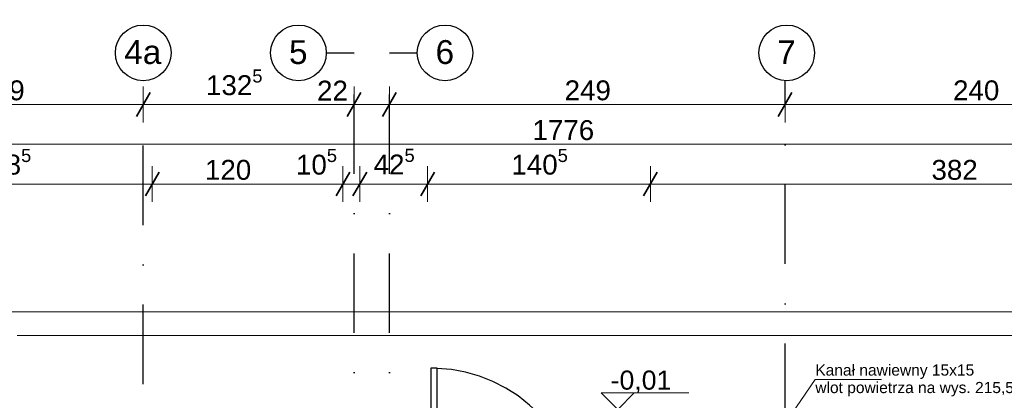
# Model space of a CAD drawing. Header units: millimetres. Extents: x 2016045 to 2079203, y -1576958 to -1542749.
# Tile 99 of 109: x 2029209 to 2035407, y -1551578 to -1549185. Entities that reach past the tile are written whole.
import ezdxf

# ---------------------------------------------------------------- set-up
doc = ezdxf.new("R2010")
doc.units = ezdxf.units.MM
doc.header["$MEASUREMENT"] = 0
doc.linetypes.add('OSIE', pattern=[1000, 500, -250, 0, -250])
doc.linetypes.add('Wipeout_Contour', pattern=[1000, 0, -1000])
doc.layers.add('0 krawęrznik', color=7, linetype='Continuous')
doc.layers.add('Wymiarowanie', color=7, linetype='Continuous')
for name, color, linetype, lineweight, true_color in [('0 krawęrznik_Nr_pióra__12', 7, 'Continuous', 5, 0x9f9f9f), ('MAPA SKAN_Nr_pióra__2', 7, 'Continuous', 25, 0x0322fc), ('OSIE_Nr_pióra__2', 7, 'Continuous', 25, 0x0322fc), ('Wymiarowanie_Nr_pióra__3', 7, 'Continuous', 35, 0x008200)]:
    doc.layers.add(name, color=color, linetype=linetype, lineweight=lineweight, true_color=true_color)
for name, color, linetype, lineweight in [('Budowlane - Opisy_Nr_pióra__7', 7, 'Continuous', 13), ('Wymiarowanie - Poziomy_Nr_pióra__1', 7, 'Continuous', 0), ('Wymiarowanie_Nr_pióra__1', 7, 'Continuous', 0)]:
    doc.layers.add(name, color=color, linetype=linetype, lineweight=lineweight)
doc.styles.add('GENERATED_STYLE_1', font='arial.ttf')
doc.dimstyles.new('GENERATED_STYLE__1', dxfattribs={"dimtxt": 125, "dimasz": 114, "dimexe": 0.18, "dimexo": 0, "dimgap": 0.09, "dimtad": 1, "dimtih": 1, "dimtoh": 1, "dimdec": 0, "dimlfac": 0.1, "dimzin": 0, "dimdsep": 46, "dimtxsty": 'GENERATED_STYLE_1', "dimblk": 'ARROWHEAD_2', "dimblk1": 'ARROWHEAD_2', "dimblk2": 'ARROWHEAD_2', "dimcen": 0.09, "dimclrd": 7, "dimclre": 7, "dimclrt": 7, "dimadec": 4, "dimazin": 0, "dimtfac": 1, "dimtdec": 4, "dimtmove": 0, "dimatfit": 3, "dimfxl": 0, "dimtolj": 1, "dimtzin": 0, "dimarcsym": 0})

# ---------------------------------------------------------------- blocks, each defined once
blk = doc.blocks.new('Ściana_8', base_point=(2029193.6, -1551020.9))
at = {"color": 254, "linetype": 'Wipeout_Contour', "lineweight": 0, "ltscale": 10236457.03081672}
blk.add_wipeout([(2029193.6, -1551170.9), (2041753.6, -1551170.9), (2041753.6, -1551020.9), (2029193.6, -1551020.9)], dxfattribs=at).dxf.layer = '0 krawęrznik'
at = {"layer": '0 krawęrznik_Nr_pióra__12', "linetype": 'Continuous', "flags": 128}
for points in [[(2041753.6, -1551020.9), (2029193.6, -1551020.9)], [(2029193.6, -1551170.9), (2041753.6, -1551170.9)]]:
    blk.add_lwpolyline(points, dxfattribs=at)
blk = doc.blocks.new('*D132', base_point=(1682719.6, -1237567.4))
at = {"layer": 'Wymiarowanie_Nr_pióra__1', "linetype": 'Continuous'}
for p, q in [((2028196.9, -1549830.6), (2028196.9, -1549605.6)), ((2029986.7, -1549830.6), (2029986.7, -1549605.6)), ((2028196.9, -1549718.1), (2029986.7, -1549718.1))]:
    blk.add_line(p, q, dxfattribs=at)
at = {"layer": 'Wymiarowanie_Nr_pióra__3', "linetype": 'Continuous'}
for p, q in [((2028240.2, -1549643.1), (2028153.6, -1549793.1)), ((2030030, -1549643.1), (2029943.4, -1549793.1))]:
    blk.add_line(p, q, dxfattribs=at)
at = {"layer": 'Wymiarowanie_Nr_pióra__1', "insert": (2028949.5, -1549693.1), "char_height": 125, "attachment_point": 7, "style": 'GENERATED_STYLE_1'}
blk.add_mtext('\\A1;{\\fArial|b0|i0|c238|p38;179}', dxfattribs=at)
blk = doc.blocks.new('ARROWHEAD_2')
at = {"color": 0, "linetype": 'Continuous', "lineweight": 0}
for p, q in [((-0.378, -0.655), (0.378, 0.655)), ((0, 0), (-1, 0))]:
    blk.add_line(p, q, dxfattribs=at)
blk = doc.blocks.new('*D133', base_point=(1682719.6, -1237567.4))
at = {"layer": 'Wymiarowanie_Nr_pióra__1', "linetype": 'Continuous'}
for p, q in [((2029986.7, -1549830.6), (2029986.7, -1549605.6)), ((2031313.9, -1549830.6), (2031313.9, -1549605.6)), ((2029986.7, -1549718.1), (2031313.9, -1549718.1))]:
    blk.add_line(p, q, dxfattribs=at)
at = {"layer": 'Wymiarowanie_Nr_pióra__3', "linetype": 'Continuous'}
for p, q in [((2030030, -1549643.1), (2029943.4, -1549793.1)), ((2031357.2, -1549643.1), (2031270.6, -1549793.1))]:
    blk.add_line(p, q, dxfattribs=at)
at = {"layer": 'Wymiarowanie_Nr_pióra__1', "char_height": 125, "attachment_point": 7, "style": 'GENERATED_STYLE_1'}
for s, insert in [('\\A1;{\\fArial|b0|i0|c238|p38;132\\fArial|b0|i0|c238|p38;\\A1{\\H.66x;\\S5^  ;}}', (2030381.9, -1549695.3)), ('\\A1;{\\fArial|b0|i0|c238|p38;22}', (2031080.8, -1549693.1))]:
    blk.add_mtext(s, dxfattribs=dict(at, insert=insert))
blk = doc.blocks.new('*D134', base_point=(1682719.6, -1237567.4))
at = {"layer": 'Wymiarowanie_Nr_pióra__1', "linetype": 'Continuous'}
for p, q in [((2031313.9, -1549830.6), (2031313.9, -1549605.6)), ((2031536.4, -1549830.6), (2031536.4, -1549605.6)), ((2031313.9, -1549718.1), (2031536.4, -1549718.1))]:
    blk.add_line(p, q, dxfattribs=at)
at = {"layer": 'Wymiarowanie_Nr_pióra__3', "linetype": 'Continuous'}
for p, q in [((2031357.2, -1549643.1), (2031270.6, -1549793.1)), ((2031579.7, -1549643.1), (2031493.1, -1549793.1))]:
    blk.add_line(p, q, dxfattribs=at)
blk = doc.blocks.new('*D135', base_point=(1682719.6, -1237567.4))
at = {"layer": 'Wymiarowanie_Nr_pióra__1', "linetype": 'Continuous'}
for p, q in [((2031536.4, -1549830.6), (2031536.4, -1549605.6)), ((2034026.2, -1549830.6), (2034026.2, -1549605.6)), ((2031536.4, -1549718.1), (2034026.2, -1549718.1))]:
    blk.add_line(p, q, dxfattribs=at)
at = {"layer": 'Wymiarowanie_Nr_pióra__3', "linetype": 'Continuous'}
for p, q in [((2031579.7, -1549643.1), (2031493.1, -1549793.1)), ((2034069.5, -1549643.1), (2033982.9, -1549793.1))]:
    blk.add_line(p, q, dxfattribs=at)
at = {"layer": 'Wymiarowanie_Nr_pióra__1', "insert": (2032639, -1549693.1), "char_height": 125, "attachment_point": 7, "style": 'GENERATED_STYLE_1'}
blk.add_mtext('\\A1;{\\fArial|b0|i0|c238|p38;249}', dxfattribs=at)
blk = doc.blocks.new('*D136', base_point=(1682719.6, -1237567.4))
at = {"layer": 'Wymiarowanie_Nr_pióra__1', "linetype": 'Continuous'}
for p, q in [((2034026.2, -1549830.6), (2034026.2, -1549605.6)), ((2036426.2, -1549830.6), (2036426.2, -1549605.6)), ((2034026.2, -1549718.1), (2036426.2, -1549718.1))]:
    blk.add_line(p, q, dxfattribs=at)
at = {"layer": 'Wymiarowanie_Nr_pióra__3', "linetype": 'Continuous'}
for p, q in [((2034069.5, -1549643.1), (2033982.9, -1549793.1)), ((2036469.5, -1549643.1), (2036382.9, -1549793.1))]:
    blk.add_line(p, q, dxfattribs=at)
at = {"layer": 'Wymiarowanie_Nr_pióra__1', "insert": (2035083.9, -1549693.1), "char_height": 125, "attachment_point": 7, "style": 'GENERATED_STYLE_1'}
blk.add_mtext('\\A1;{\\fArial|b0|i0|c238|p38;240}', dxfattribs=at)
blk = doc.blocks.new('*D168', base_point=(1682719.6, -1237567.4))
at = {"layer": 'Wymiarowanie_Nr_pióra__1', "linetype": 'Continuous'}
for p, q in [((2028156.7, -1550330.6), (2028156.7, -1550105.6)), ((2030043.9, -1550330.6), (2030043.9, -1550105.6)), ((2028156.7, -1550218.1), (2030043.9, -1550218.1))]:
    blk.add_line(p, q, dxfattribs=at)
at = {"layer": 'Wymiarowanie_Nr_pióra__3', "linetype": 'Continuous'}
for p, q in [((2028200, -1550143.1), (2028113.4, -1550293.1)), ((2030087.2, -1550143.1), (2030000.6, -1550293.1))]:
    blk.add_line(p, q, dxfattribs=at)
at = {"layer": 'Wymiarowanie_Nr_pióra__1', "insert": (2028926.7, -1550195.2), "char_height": 125, "attachment_point": 7, "style": 'GENERATED_STYLE_1'}
blk.add_mtext('\\A1;{\\fArial|b0|i0|c238|p38;188\\fArial|b0|i0|c238|p38;\\A1{\\H.66x;\\S5^  ;}}', dxfattribs=at)
blk = doc.blocks.new('*D169', base_point=(1682719.6, -1237567.4))
at = {"layer": 'Wymiarowanie_Nr_pióra__1', "linetype": 'Continuous'}
for p, q in [((2030043.9, -1550330.6), (2030043.9, -1550105.6)), ((2031243.9, -1550330.6), (2031243.9, -1550105.6)), ((2030043.9, -1550218.1), (2031243.9, -1550218.1))]:
    blk.add_line(p, q, dxfattribs=at)
at = {"layer": 'Wymiarowanie_Nr_pióra__3', "linetype": 'Continuous'}
for p, q in [((2030087.2, -1550143.1), (2030000.6, -1550293.1)), ((2031287.2, -1550143.1), (2031200.6, -1550293.1))]:
    blk.add_line(p, q, dxfattribs=at)
at = {"layer": 'Wymiarowanie_Nr_pióra__1', "char_height": 125, "attachment_point": 7, "style": 'GENERATED_STYLE_1'}
for s, insert in [('\\A1;{\\fArial|b0|i0|c238|p38;10\\fArial|b0|i0|c238|p38;\\A1{\\H.66x;\\S5^  ;}}', (2030948.2, -1550195.2)), ('\\A1;{\\fArial|b0|i0|c238|p38;120}', (2030375.4, -1550193.1))]:
    blk.add_mtext(s, dxfattribs=dict(at, insert=insert))
blk = doc.blocks.new('*D170', base_point=(1682719.6, -1237567.4))
at = {"layer": 'Wymiarowanie_Nr_pióra__1', "linetype": 'Continuous'}
for p, q in [((2031243.9, -1550330.6), (2031243.9, -1550105.6)), ((2031349.9, -1550330.6), (2031349.9, -1550105.6)), ((2031243.9, -1550218.1), (2031349.9, -1550218.1))]:
    blk.add_line(p, q, dxfattribs=at)
at = {"layer": 'Wymiarowanie_Nr_pióra__3', "linetype": 'Continuous'}
for p, q in [((2031287.2, -1550143.1), (2031200.6, -1550293.1)), ((2031393.2, -1550143.1), (2031306.6, -1550293.1))]:
    blk.add_line(p, q, dxfattribs=at)
blk = doc.blocks.new('*D171', base_point=(1682719.6, -1237567.4))
at = {"layer": 'Wymiarowanie_Nr_pióra__1', "linetype": 'Continuous'}
for p, q in [((2031349.9, -1550330.6), (2031349.9, -1550105.6)), ((2031776.4, -1550330.6), (2031776.4, -1550105.6)), ((2031349.9, -1550218.1), (2031776.4, -1550218.1))]:
    blk.add_line(p, q, dxfattribs=at)
at = {"layer": 'Wymiarowanie_Nr_pióra__3', "linetype": 'Continuous'}
for p, q in [((2031393.2, -1550143.1), (2031306.6, -1550293.1)), ((2031819.7, -1550143.1), (2031733.1, -1550293.1))]:
    blk.add_line(p, q, dxfattribs=at)
at = {"layer": 'Wymiarowanie_Nr_pióra__1', "insert": (2031437, -1550194.5), "char_height": 125, "attachment_point": 7, "style": 'GENERATED_STYLE_1'}
blk.add_mtext('\\A1;{\\fArial|b0|i0|c238|p38;42\\fArial|b0|i0|c238|p38;\\A1{\\H.66x;\\S5^  ;}}', dxfattribs=at)
blk = doc.blocks.new('*D172', base_point=(1682719.6, -1237567.4))
at = {"layer": 'Wymiarowanie_Nr_pióra__1', "linetype": 'Continuous'}
for p, q in [((2031776.4, -1550330.6), (2031776.4, -1550105.6)), ((2033179.1, -1550330.6), (2033179.1, -1550105.6)), ((2031776.4, -1550218.1), (2033179.1, -1550218.1))]:
    blk.add_line(p, q, dxfattribs=at)
at = {"layer": 'Wymiarowanie_Nr_pióra__3', "linetype": 'Continuous'}
for p, q in [((2031819.7, -1550143.1), (2031733.1, -1550293.1)), ((2033222.4, -1550143.1), (2033135.8, -1550293.1))]:
    blk.add_line(p, q, dxfattribs=at)
at = {"layer": 'Wymiarowanie_Nr_pióra__1', "insert": (2032304.1, -1550195.2), "char_height": 125, "attachment_point": 7, "style": 'GENERATED_STYLE_1'}
blk.add_mtext('\\A1;{\\fArial|b0|i0|c238|p38;140\\fArial|b0|i0|c238|p38;\\A1{\\H.66x;\\S5^  ;}}', dxfattribs=at)
blk = doc.blocks.new('*D173', base_point=(1682719.6, -1237567.4))
at = {"layer": 'Wymiarowanie_Nr_pióra__1', "linetype": 'Continuous'}
for p, q in [((2033179.1, -1550330.6), (2033179.1, -1550105.6)), ((2037001.4, -1550330.6), (2037001.4, -1550105.6)), ((2033179.1, -1550218.1), (2037001.4, -1550218.1))]:
    blk.add_line(p, q, dxfattribs=at)
at = {"layer": 'Wymiarowanie_Nr_pióra__3', "linetype": 'Continuous'}
for p, q in [((2033222.4, -1550143.1), (2033135.8, -1550293.1)), ((2037044.7, -1550143.1), (2036958.1, -1550293.1))]:
    blk.add_line(p, q, dxfattribs=at)
at = {"layer": 'Wymiarowanie_Nr_pióra__1', "insert": (2034948, -1550193.1), "char_height": 125, "attachment_point": 7, "style": 'GENERATED_STYLE_1'}
blk.add_mtext('\\A1;{\\fArial|b0|i0|c238|p38;382}', dxfattribs=at)
blk = doc.blocks.new('*D178', base_point=(1682719.6, -1237567.4))
at = {"layer": 'Wymiarowanie_Nr_pióra__1', "linetype": 'Continuous'}
for p, q in [((2023749.9, -1550080.6), (2023749.9, -1549855.6)), ((2041502.9, -1550080.6), (2041502.9, -1549855.6)), ((2023676.5, -1549968.1), (2023749.9, -1549968.1)), ((2023749.9, -1549968.1), (2041502.9, -1549968.1)), ((2041502.9, -1549968.1), (2041576.2, -1549968.1))]:
    blk.add_line(p, q, dxfattribs=at)
at = {"layer": 'Wymiarowanie_Nr_pióra__3', "linetype": 'Continuous'}
for p, q in [((2023793.2, -1549893.1), (2023706.6, -1550043.1)), ((2041459.6, -1550043.1), (2041546.2, -1549893.1))]:
    blk.add_line(p, q, dxfattribs=at)
at = {"layer": 'Wymiarowanie_Nr_pióra__1', "insert": (2032436.7, -1549943.1), "char_height": 125, "attachment_point": 7, "style": 'GENERATED_STYLE_1'}
blk.add_mtext('\\A1;{\\fArial|b0|i0|c238|p38;1776}', dxfattribs=at)

msp = doc.modelspace()

# ---------------------------------------------------------------- linework, layer by layer
at = {"layer": 'Budowlane - Opisy_Nr_pióra__7', "linetype": 'Continuous', "flags": 128}
msp.add_lwpolyline([(2033886.7, -1552310.9), (2033886.7, -1551930.6), (2034216.9, -1551447.8), (2034633.9, -1551447.8)], dxfattribs=at)
at = {"layer": 'MAPA SKAN_Nr_pióra__2', "linetype": 'Continuous', "flags": 128}
msp.add_lwpolyline([(2031796.5, -1552330.5), (2031836.8, -1552330.5), (2031836.8, -1551375.3), (2031796.5, -1551375.3)], close=True, dxfattribs=at)
msp.add_lwpolyline([(2032749.6, -1552330.5), (2032745.1, -1552238.8), (2032733.9, -1552149.3), (2032711.5, -1552059.8), (2032680.2, -1551974.8), (2032642.2, -1551892.1), (2032597.4, -1551811.5), (2032543.7, -1551737.7), (2032485.6, -1551670.6), (2032418.5, -1551607.9), (2032346.9, -1551549.8), (2032268.6, -1551502.8), (2032188, -1551460.3), (2032103, -1551426.7), (2032015.8, -1551402.1), (2031926.3, -1551384.2), (2031834.6, -1551377.5)], dxfattribs=at)
at = {"layer": 'OSIE_Nr_pióra__2', "linetype": 'OSIE'}
for p, q in [((2031138.9, -1549393.1), (2031313.9, -1549393.1)), ((2031536.4, -1549393.1), (2031711.4, -1549393.1))]:
    msp.add_line(p, q, dxfattribs=at)
at = {"layer": 'OSIE_Nr_pióra__2', "linetype": 'Continuous'}
for centre in [(2029986.7, -1549393.1), (2030963.9, -1549393.1), (2031886.4, -1549393.1), (2034037.2, -1549393.1)]:
    msp.add_circle(centre, 175, dxfattribs=at)
at = {"layer": 'Wymiarowanie - Poziomy_Nr_pióra__1', "linetype": 'Continuous'}
msp.add_line((2032868.7, -1551531.3), (2033420, -1551531.3), dxfattribs=at)
at = {"layer": 'Wymiarowanie - Poziomy_Nr_pióra__1', "linetype": 'Continuous', "flags": 128}
msp.add_lwpolyline([(2032868.7, -1551531.3), (2032973.1, -1551635.8), (2033077.6, -1551531.3)], dxfattribs=at)

# ---------------------------------------------------------------- block references
at = {"layer": '0 krawęrznik', "color": 253, "lineweight": 5, "true_color": 0x9f9f9f}
msp.add_blockref('Ściana_8', (2029193.6, -1551020.9), dxfattribs=at)

# ---------------------------------------------------------------- texts
at = {"layer": 'Budowlane - Opisy_Nr_pióra__7', "linetype": 'Continuous', "char_height": 70.006, "attachment_point": 7, "style": 'GENERATED_STYLE_1'}
for s, insert in [('\\A1;{\\fArial|b0|i0|c238|p38;Kanał nawiewny 15x15}', (2034216.9, -1551444)), ('\\A1;{\\fArial|b0|i0|c238|p38;wlot powietrza na wys. 215,5cm spód otworu}', (2034216.9, -1551554))]:
    msp.add_mtext(s, dxfattribs=dict(at, insert=insert))
at = {"layer": 'OSIE_Nr_pióra__2', "linetype": 'Continuous', "char_height": 150, "attachment_point": 6, "style": 'GENERATED_STYLE_1'}
for s, insert in [('\\A1;{\\fArial|b0|i0|c238|p38;6}', (2031943.3, -1549389.2)), ('\\A1;{\\fArial|b0|i0|c238|p38;7}', (2034094.2, -1549389.2)), ('\\A1;{\\fArial|b0|i0|c238|p38;4a}', (2030100.6, -1549389.4)), ('\\A1;{\\fArial|b0|i0|c238|p38;5}', (2031020.8, -1549389.5))]:
    msp.add_mtext(s, dxfattribs=dict(at, insert=insert))
at = {"layer": 'Wymiarowanie - Poziomy_Nr_pióra__1', "linetype": 'Continuous', "insert": (2032928.7, -1551533.5), "char_height": 120, "attachment_point": 7, "style": 'GENERATED_STYLE_1'}
msp.add_mtext('\\A1;{\\fArial|b0|i0|c238|p38;-0,01}', dxfattribs=at)

# ---------------------------------------------------------------- dimensions: what is measured, and where the dimension line sits
at = {"layer": 'Wymiarowanie', "linetype": 'Continuous'}
for base, p1, p2, picture, middle in [((2031313.9, -1549718.1), (2029986.7, -1549568.1), (2031313.9, -1549393.1), '*D133', (2030649.3, -1549630.6)), ((2031536.4, -1549718.1), (2031313.9, -1549393.1), (2031536.4, -1549393.1), '*D134', (2031175.7, -1549630.6)), ((2034026.2, -1549718.1), (2031536.4, -1549393.1), (2034026.2, -1549568.1), '*D135', (2032781.3, -1549630.6)), ((2029986.7, -1549718.1), (2028196.9, -1549568.1), (2029986.7, -1549568.1), '*D132', (2029091.8, -1549630.6)), ((2036426.2, -1549718.1), (2034026.2, -1549568.1), (2036426.2, -1549568.1), '*D136', (2035226.2, -1549630.6))]:
    dim = msp.add_linear_dim(base=base, p1=p1, p2=p2, dimstyle='GENERATED_STYLE__1', dxfattribs=at)
    dim.commit()
    dim.dimension.update_dxf_attribs({"geometry": picture, "text_midpoint": middle, "dimtype": 160})

# ---------------------------------------------------------------- next in the draw order: linework, layer by layer
at = {"layer": '0 krawęrznik_Nr_pióra__12', "linetype": 'Continuous'}
msp.add_line((2024493.6, -1551020.9), (2029343.6, -1551020.9), dxfattribs=at)
at = {"layer": 'OSIE_Nr_pióra__2', "linetype": 'OSIE'}
for p, q in [((2031313.9, -1573156.5), (2031313.9, -1549393.1)), ((2031536.4, -1573156.5), (2031536.4, -1549393.1)), ((2029986.7, -1556476.5), (2029986.7, -1549568.1)), ((2034026.2, -1552721.2), (2034026.2, -1549568.1))]:
    msp.add_line(p, q, dxfattribs=at)

# ---------------------------------------------------------------- next in the draw order: dimensions: what is measured, and where the dimension line sits
at = {"layer": 'Wymiarowanie', "linetype": 'Continuous'}
for base, p1, p2, picture, middle in [((2030043.9, -1550218.1), (2028156.7, -1555870.9), (2030043.9, -1555870.9), '*D168', (2029194.1, -1550130.6)), ((2031243.9, -1550218.1), (2030043.9, -1555870.9), (2031243.9, -1555870.9), '*D169', (2030517.7, -1550130.6)), ((2031776.4, -1550218.1), (2031349.9, -1552270.9), (2031776.4, -1552270.9), '*D171', (2031657, -1550130.6)), ((2033179.1, -1550218.1), (2031776.4, -1552270.9), (2033179.1, -1552270.9), '*D172', (2032571.6, -1550130.6)), ((2037001.4, -1550218.1), (2033179.1, -1552270.9), (2037001.4, -1552270.9), '*D173', (2035090.2, -1550130.6)), ((2031349.9, -1550218.1), (2031243.9, -1555870.9), (2031349.9, -1552270.9), '*D170', (2031168.2, -1550130.6))]:
    dim = msp.add_linear_dim(base=base, p1=p1, p2=p2, dimstyle='GENERATED_STYLE__1', dxfattribs=at)
    dim.commit()
    dim.dimension.update_dxf_attribs({"geometry": picture, "text_midpoint": middle, "dimtype": 160})
dim = msp.add_linear_dim(base=(2041502.9, -1549968.1), p1=(2023749.9, -1555870.9), p2=(2041502.9, -1552270.9), text='1776', dimstyle='GENERATED_STYLE__1', dxfattribs=at)
dim.commit()
dim.dimension.update_dxf_attribs({"geometry": '*D178', "text_midpoint": (2032626.4, -1549880.6), "dimtype": 160})

doc.saveas('drawing.dxf')
